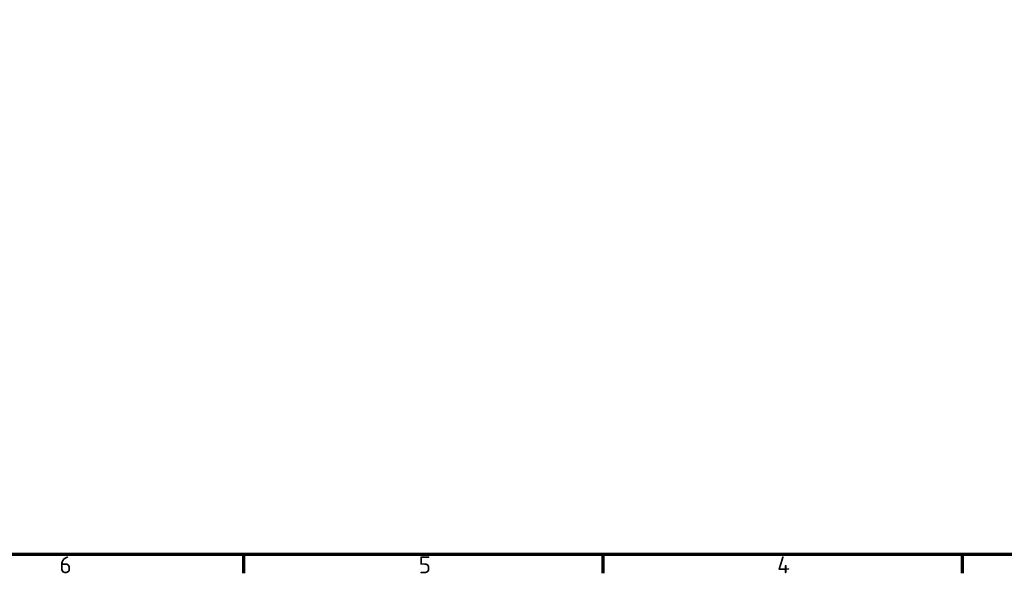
# Model space of a CAD drawing. Header units: millimetres. Extents: x 0 to 2239, y -60 to 841.
# Tile 59 of 161: x 771 to 975, y 16 to 131. Entities that reach past the tile are written whole.
import ezdxf

# ---------------------------------------------------------------- set-up
doc = ezdxf.new("R2010")
doc.units = ezdxf.units.MM
doc.layers.get('0').update_dxf_attribs({"lineweight": 25})
doc.layers.add('Rahmen (ISO)', color=7, linetype='Continuous', lineweight=70)
doc.styles.add('Notiztext (DIN)', font='isocpeur.ttf')

# ---------------------------------------------------------------- blocks, each defined once
blk = doc.blocks.new('Ränder Vorgaberahmen')
at = {"layer": 'Rahmen (ISO)'}
for p, q in [((817.44, 20), (817.44, 16.1)), ((891.75, 20), (891.75, 16.1)), ((966.06, 20), (966.06, 16.1))]:
    blk.add_line(p, q, dxfattribs=at)
at = {"layer": 'Rahmen (ISO)', "flags": 128}
blk.add_lwpolyline([(20, 20), (20, 821), (1169, 821), (1169, 20), (20, 20)], dxfattribs=at)
at = {"layer": 'Rahmen (ISO)', "char_height": 3.5, "attachment_point": 7, "style": 'Notiztext (DIN)'}
for s, insert in [('6', (779.36, 16.1)), ('5', (853.67, 16.1)), ('4', (927.81, 16.1))]:
    blk.add_mtext(s, dxfattribs=dict(at, insert=insert))

msp = doc.modelspace()

# ---------------------------------------------------------------- block references
msp.add_blockref('Ränder Vorgaberahmen', (0, 0))

doc.saveas('drawing.dxf')
